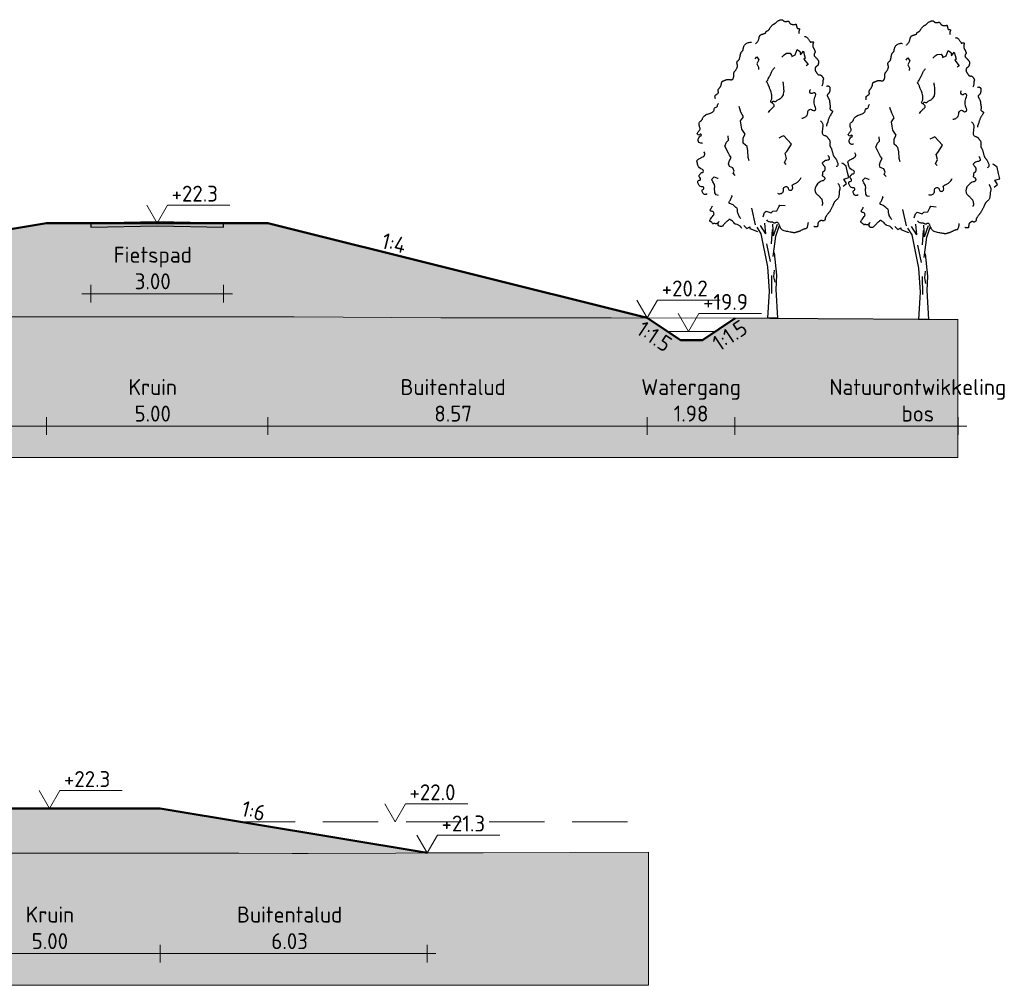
# Model space of a CAD drawing. Header units: metres. Extents: x 161377 to 162521, y 378914 to 379231.
# Tile 71 of 77: x 162094 to 162117, y 379173 to 379195. Entities that reach past the tile are written whole.
import ezdxf

# ---------------------------------------------------------------- set-up
doc = ezdxf.new("R2010")
doc.units = ezdxf.units.M
doc.linetypes.add('DASHED2', pattern=[0.375, 0.25, -0.125])
doc.linetypes.add('HIDDEN', pattern=[9.525, 6.35, -3.175])
for name, color, linetype, lineweight in [('B-WE-GR-MAAIVELD-GD', 253, 'Continuous', 18), ('N-XX-GR-BOOM-SD', 90, 'Continuous', 25), ('N-XX-GW-WATERGANG-GD', 90, 'Continuous', 50), ('X-XX-AL-DETAIL1-GD', 7, 'Continuous', 25), ('X-XX-AL-DETAIL1-O', 7, 'Continuous', 18), ('X-XX-AL-HULPLIJN-O', 7, 'Continuous', 18), ('X-XX-AL-M', 7, 'Continuous', 18), ('X-XX-AL-NAP-M', 7, 'Continuous', 18)]:
    doc.layers.add(name, color=color, linetype=linetype, lineweight=lineweight)
doc.layers.add('N-WE-GW-GROND-A', color=7, linetype='Continuous', lineweight=35, true_color=0xffdf7f)
doc.layers.add('waterspiegel', color=7, linetype='Continuous', lineweight=13, true_color=0x0544ff)
doc.styles.add('RH-NLCS-A', font='NLCS-ISO.ttf')
doc.dimstyles.new('RH-NLCS-IT-A$0', dxfattribs={"dimscale": 0, "dimtxt": 2.5, "dimasz": 2.5, "dimexe": 1, "dimexo": 5, "dimgap": 0.5, "dimtad": 1, "dimzin": 1, "dimdsep": 46, "dimtxsty": 'RH-NLCS-A', "dimcen": 2.5, "dimdle": 1, "dimclrd": 256, "dimclre": 8, "dimclrt": 256, "dimadec": 0, "dimazin": 0, "dimtfac": 1, "dimtmove": 0, "dimatfit": 3, "dimfxl": 1, "dimfxlon": 1, "dimlwd": -1, "dimlwe": 13, "dimarcsym": 1})

# ---------------------------------------------------------------- blocks, each defined once
blk = doc.blocks.new('Peilmaat')
blk.add_lwpolyline([(-0.162, 0.28), (0, 0), (0.162, 0.28), (1.142, 0.28)])
at = {"style": 'RH-NLCS-A'}
blk.add_attdef('NAP', (0.227, 0.337), '', height=0.25, dxfattribs=at)
blk = doc.blocks.new('*D55')
at = {"layer": 'Defpoints', "color": 0, "transparency": 16777216}
for p in [(162094.902, 379190.559), (162082.4, 379188.475), (162094.902, 379185.977)]:
    blk.add_point(p, dxfattribs=at)
at = {"layer": 'X-XX-AL-M', "color": 8, "linetype": 'HIDDEN', "lineweight": 13, "transparency": 16777216}
for p, q in [((162082.4, 379186.177), (162082.4, 379185.777)), ((162094.902, 379186.177), (162094.902, 379185.777))]:
    blk.add_line(p, q, dxfattribs=at)
at = {"layer": 'X-XX-AL-M', "transparency": 16777216}
blk.add_line((162082.2, 379185.977), (162095.102, 379185.977), dxfattribs=at)
at = {"layer": 'X-XX-AL-M', "transparency": 16777216, "insert": (162086.918, 379186.557), "char_height": 0.36, "attachment_point": 5, "style": 'RH-NLCS-A'}
blk.add_mtext('Binnentalud  \\P12.50', dxfattribs=at)
blk = doc.blocks.new('_None')
blk = doc.blocks.new('*D56')
at = {"layer": 'Defpoints', "color": 0, "transparency": 16777216}
for p in [(162094.902, 379190.559), (162099.902, 379190.559), (162099.902, 379185.977)]:
    blk.add_point(p, dxfattribs=at)
at = {"layer": 'X-XX-AL-M', "color": 8, "linetype": 'HIDDEN', "lineweight": 13, "transparency": 16777216}
for p, q in [((162094.902, 379186.177), (162094.902, 379185.777)), ((162099.902, 379186.177), (162099.902, 379185.777))]:
    blk.add_line(p, q, dxfattribs=at)
at = {"layer": 'X-XX-AL-M', "transparency": 16777216}
blk.add_line((162094.702, 379185.977), (162100.102, 379185.977), dxfattribs=at)
at = {"layer": 'X-XX-AL-M', "transparency": 16777216, "insert": (162097.302, 379186.557), "char_height": 0.36, "attachment_point": 5, "style": 'RH-NLCS-A'}
blk.add_mtext('Kruin\\P5.00', dxfattribs=at)
blk = doc.blocks.new('*D57')
at = {"layer": 'Defpoints', "color": 0, "transparency": 16777216}
for p in [(162099.902, 379190.559), (162108.468, 379188.418), (162108.468, 379185.977)]:
    blk.add_point(p, dxfattribs=at)
at = {"layer": 'X-XX-AL-M', "color": 8, "linetype": 'HIDDEN', "lineweight": 13, "transparency": 16777216}
for p, q in [((162099.902, 379186.177), (162099.902, 379185.777)), ((162108.468, 379186.177), (162108.468, 379185.777))]:
    blk.add_line(p, q, dxfattribs=at)
at = {"layer": 'X-XX-AL-M', "transparency": 16777216}
blk.add_line((162099.702, 379185.977), (162108.668, 379185.977), dxfattribs=at)
at = {"layer": 'X-XX-AL-M', "transparency": 16777216, "insert": (162104.085, 379186.557), "char_height": 0.36, "attachment_point": 5, "style": 'RH-NLCS-A'}
blk.add_mtext('Buitentalud  \\P8.57', dxfattribs=at)
blk = doc.blocks.new('*D58')
at = {"layer": 'Defpoints', "color": 0, "transparency": 16777216}
for p in [(162108.468, 379188.418), (162110.448, 379188.41), (162110.448, 379185.977)]:
    blk.add_point(p, dxfattribs=at)
at = {"layer": 'X-XX-AL-M', "color": 8, "linetype": 'HIDDEN', "lineweight": 13, "transparency": 16777216}
for p, q in [((162108.468, 379186.177), (162108.468, 379185.777)), ((162110.448, 379186.177), (162110.448, 379185.777))]:
    blk.add_line(p, q, dxfattribs=at)
at = {"layer": 'X-XX-AL-M', "transparency": 16777216}
blk.add_line((162108.268, 379185.977), (162110.648, 379185.977), dxfattribs=at)
at = {"layer": 'X-XX-AL-M', "transparency": 16777216, "insert": (162109.458, 379186.557), "char_height": 0.36, "attachment_point": 5, "style": 'RH-NLCS-A'}
blk.add_mtext('Watergang\\P1.98', dxfattribs=at)
blk = doc.blocks.new('*D60')
at = {"layer": 'Defpoints', "color": 0, "transparency": 16777216}
for p in [(162110.448, 379188.41), (162115.487, 379188.382), (162115.487, 379185.977)]:
    blk.add_point(p, dxfattribs=at)
at = {"layer": 'X-XX-AL-M', "color": 8, "linetype": 'HIDDEN', "lineweight": 13, "transparency": 16777216}
for p, q in [((162110.448, 379186.177), (162110.448, 379185.777)), ((162115.487, 379186.177), (162115.487, 379185.777))]:
    blk.add_line(p, q, dxfattribs=at)
at = {"layer": 'X-XX-AL-M', "transparency": 16777216}
blk.add_line((162110.248, 379185.977), (162115.687, 379185.977), dxfattribs=at)
at = {"layer": 'X-XX-AL-M', "transparency": 16777216, "insert": (162114.578, 379186.557), "char_height": 0.36, "attachment_point": 5, "style": 'RH-NLCS-A'}
blk.add_mtext('Natuurontwikkeling\\Pbos ', dxfattribs=at)
blk = doc.blocks.new('SGR-BOOM_S01_I_ZIJ-D')
for p, q in [((-0.078, 3.821), (-0.325, 4.198)), ((-0.078, 3.821), (-0.118, 4.301)), ((0.263, 3.725), (0.24, 4.255)), ((0.263, 3.725), (0.447, 4.244)), ((0.381, 3.711), (0.528, 4.163)), ((-0.048, 3.356), (0.113, 2.572)), ((0.171, 1.937), (0.182, 1.119)), ((0.297, 2.179), (0.263, 1.868)), ((0.263, 1.868), (0.321, 1.626)), ((0.445, 0), (0, 0))]:
    blk.add_line(p, q)
for points in [[(-0.55, 12.392), (-0.544, 12.397), (-0.533, 12.407), (-0.517, 12.422), (-0.499, 12.441), (-0.479, 12.463), (-0.459, 12.486), (-0.44, 12.511), (-0.423, 12.536), (-0.411, 12.56), (-0.402, 12.583), (-0.395, 12.606), (-0.39, 12.627), (-0.386, 12.648), (-0.383, 12.668), (-0.38, 12.687), (-0.375, 12.706), (-0.369, 12.723), (-0.362, 12.74), (-0.353, 12.755), (-0.344, 12.769), (-0.334, 12.782), (-0.324, 12.793), (-0.314, 12.803), (-0.304, 12.81), (-0.294, 12.816), (-0.285, 12.821), (-0.276, 12.824), (-0.267, 12.826), (-0.257, 12.828), (-0.247, 12.83), (-0.235, 12.832), (-0.223, 12.835), (-0.209, 12.839), (-0.194, 12.844), (-0.179, 12.85), (-0.163, 12.856), (-0.148, 12.862), (-0.133, 12.868), (-0.12, 12.874), (-0.109, 12.879), (-0.1, 12.884), (-0.093, 12.889), (-0.088, 12.893), (-0.084, 12.896), (-0.082, 12.9), (-0.081, 12.903), (-0.08, 12.907), (-0.081, 12.911), (-0.082, 12.915), (-0.082, 12.92), (-0.083, 12.924), (-0.083, 12.93), (-0.082, 12.935), (-0.079, 12.941), (-0.074, 12.946), (-0.067, 12.952), (-0.057, 12.958), (-0.045, 12.965), (-0.032, 12.971), (-0.018, 12.979), (-0.003, 12.986), (0.012, 12.995), (0.027, 13.004), (0.04, 13.014), (0.052, 13.025), (0.063, 13.037), (0.072, 13.05), (0.081, 13.063), (0.09, 13.078), (0.1, 13.094), (0.11, 13.11), (0.121, 13.128), (0.134, 13.146), (0.148, 13.164), (0.162, 13.183), (0.177, 13.201), (0.193, 13.218), (0.208, 13.234), (0.223, 13.249), (0.238, 13.261), (0.252, 13.27), (0.265, 13.278), (0.277, 13.284), (0.289, 13.29), (0.301, 13.295), (0.312, 13.3), (0.323, 13.306), (0.335, 13.314), (0.347, 13.323), (0.359, 13.334), (0.372, 13.347), (0.386, 13.361), (0.401, 13.375), (0.417, 13.389), (0.435, 13.404), (0.454, 13.418), (0.474, 13.432), (0.496, 13.444), (0.519, 13.456), (0.542, 13.466), (0.564, 13.475), (0.586, 13.482), (0.606, 13.486), (0.624, 13.488), (0.64, 13.488), (0.654, 13.486), (0.665, 13.481), (0.676, 13.476), (0.685, 13.469), (0.694, 13.461), (0.702, 13.453), (0.711, 13.445), (0.719, 13.438), (0.728, 13.431), (0.738, 13.424), (0.747, 13.419), (0.758, 13.414), (0.768, 13.41), (0.779, 13.406), (0.79, 13.404), (0.802, 13.404), (0.813, 13.404), (0.825, 13.405), (0.837, 13.406), (0.849, 13.408), (0.862, 13.41), (0.873, 13.413), (0.885, 13.415), (0.897, 13.417), (0.908, 13.419), (0.918, 13.419), (0.928, 13.419), (0.938, 13.418), (0.947, 13.415), (0.955, 13.41), (0.962, 13.404), (0.968, 13.395), (0.974, 13.385), (0.98, 13.373), (0.986, 13.361), (0.993, 13.348), (1.002, 13.335), (1.012, 13.323), (1.025, 13.311), (1.04, 13.301), (1.057, 13.292), (1.076, 13.285), (1.096, 13.279), (1.117, 13.274), (1.138, 13.27), (1.158, 13.268), (1.176, 13.267), (1.194, 13.267), (1.209, 13.269), (1.223, 13.271), (1.236, 13.273), (1.247, 13.276), (1.256, 13.278), (1.264, 13.281), (1.271, 13.282), (1.276, 13.283), (1.28, 13.283), (1.284, 13.281), (1.287, 13.278), (1.289, 13.274), (1.291, 13.268), (1.293, 13.261), (1.296, 13.252), (1.299, 13.241), (1.302, 13.229), (1.305, 13.216), (1.309, 13.202), (1.312, 13.188), (1.316, 13.174), (1.319, 13.161), (1.322, 13.149), (1.325, 13.138), (1.327, 13.128), (1.329, 13.12), (1.332, 13.113), (1.335, 13.108), (1.34, 13.103), (1.345, 13.099), (1.352, 13.096), (1.36, 13.094), (1.37, 13.093), (1.38, 13.092), (1.391, 13.091), (1.402, 13.089), (1.412, 13.088), (1.421, 13.085), (1.428, 13.082), (1.434, 13.077), (1.438, 13.071), (1.44, 13.065), (1.441, 13.056), (1.44, 13.047), (1.438, 13.037), (1.435, 13.025), (1.43, 13.012), (1.425, 12.998), (1.42, 12.983), (1.416, 12.967), (1.413, 12.95), (1.412, 12.932), (1.414, 12.912), (1.419, 12.891), (1.429, 12.869)], [(-2.358, 9.917), (-2.367, 9.96), (-2.372, 9.995), (-2.374, 10.021), (-2.372, 10.041), (-2.367, 10.057), (-2.36, 10.068), (-2.35, 10.077), (-2.339, 10.086), (-2.326, 10.094), (-2.313, 10.103), (-2.299, 10.113), (-2.284, 10.122), (-2.27, 10.132), (-2.257, 10.141), (-2.246, 10.151), (-2.236, 10.161), (-2.229, 10.17), (-2.224, 10.18), (-2.22, 10.189), (-2.219, 10.199), (-2.218, 10.208), (-2.219, 10.218), (-2.22, 10.227), (-2.222, 10.237), (-2.225, 10.247), (-2.227, 10.258), (-2.229, 10.268), (-2.231, 10.279), (-2.231, 10.291), (-2.23, 10.302), (-2.228, 10.314), (-2.224, 10.327), (-2.218, 10.34), (-2.21, 10.353), (-2.201, 10.367), (-2.191, 10.381), (-2.18, 10.396), (-2.168, 10.411), (-2.157, 10.426), (-2.146, 10.442), (-2.135, 10.458), (-2.126, 10.474), (-2.117, 10.491), (-2.109, 10.507), (-2.102, 10.523), (-2.095, 10.538), (-2.09, 10.553), (-2.085, 10.566), (-2.082, 10.578), (-2.079, 10.59), (-2.077, 10.6), (-2.076, 10.61), (-2.075, 10.619), (-2.074, 10.627), (-2.073, 10.636), (-2.072, 10.644), (-2.07, 10.652), (-2.069, 10.661), (-2.066, 10.669), (-2.062, 10.677), (-2.057, 10.685), (-2.051, 10.693), (-2.043, 10.7), (-2.033, 10.707), (-2.021, 10.714), (-2.007, 10.72), (-1.992, 10.726), (-1.976, 10.732), (-1.959, 10.738), (-1.942, 10.743), (-1.926, 10.749), (-1.91, 10.755), (-1.895, 10.761), (-1.882, 10.767), (-1.868, 10.773), (-1.856, 10.779), (-1.843, 10.784), (-1.831, 10.788), (-1.818, 10.791), (-1.806, 10.793), (-1.792, 10.793), (-1.778, 10.792), (-1.764, 10.791), (-1.75, 10.788), (-1.735, 10.786), (-1.72, 10.783), (-1.704, 10.781), (-1.689, 10.779), (-1.674, 10.778), (-1.658, 10.777), (-1.643, 10.777), (-1.629, 10.778), (-1.616, 10.78), (-1.604, 10.783), (-1.593, 10.786), (-1.583, 10.79), (-1.575, 10.795), (-1.569, 10.8), (-1.564, 10.806), (-1.56, 10.813), (-1.557, 10.821), (-1.554, 10.829), (-1.551, 10.838), (-1.548, 10.848), (-1.544, 10.858), (-1.54, 10.869), (-1.536, 10.88), (-1.533, 10.893), (-1.529, 10.905), (-1.526, 10.919), (-1.523, 10.933), (-1.521, 10.947), (-1.519, 10.962), (-1.518, 10.977), (-1.518, 10.992), (-1.518, 11.007), (-1.518, 11.022), (-1.518, 11.037), (-1.518, 11.051), (-1.518, 11.064), (-1.517, 11.076), (-1.516, 11.087), (-1.514, 11.097), (-1.511, 11.106), (-1.508, 11.115), (-1.505, 11.123), (-1.501, 11.13), (-1.497, 11.137), (-1.492, 11.144), (-1.487, 11.15), (-1.481, 11.157), (-1.475, 11.165), (-1.467, 11.174), (-1.459, 11.184), (-1.45, 11.196), (-1.44, 11.21), (-1.428, 11.227), (-1.416, 11.246), (-1.404, 11.267), (-1.392, 11.288), (-1.381, 11.311), (-1.372, 11.333), (-1.364, 11.356), (-1.36, 11.377), (-1.357, 11.398), (-1.358, 11.417), (-1.36, 11.436), (-1.364, 11.453), (-1.368, 11.47), (-1.373, 11.486), (-1.377, 11.502), (-1.38, 11.517), (-1.382, 11.531), (-1.383, 11.546), (-1.382, 11.559), (-1.38, 11.572), (-1.376, 11.584), (-1.372, 11.595), (-1.366, 11.606), (-1.36, 11.615), (-1.353, 11.622), (-1.345, 11.629), (-1.337, 11.636), (-1.328, 11.642), (-1.319, 11.648), (-1.311, 11.655), (-1.302, 11.663), (-1.294, 11.672), (-1.286, 11.683), (-1.279, 11.695), (-1.273, 11.709), (-1.267, 11.725), (-1.261, 11.741), (-1.256, 11.759), (-1.251, 11.778), (-1.246, 11.798), (-1.242, 11.819), (-1.238, 11.84), (-1.234, 11.862), (-1.23, 11.884), (-1.226, 11.906), (-1.222, 11.926), (-1.217, 11.946), (-1.212, 11.964), (-1.206, 11.98), (-1.199, 11.995), (-1.192, 12.008), (-1.185, 12.02), (-1.177, 12.031), (-1.17, 12.04), (-1.162, 12.049), (-1.154, 12.057), (-1.147, 12.064), (-1.14, 12.071), (-1.133, 12.077), (-1.127, 12.084), (-1.121, 12.09), (-1.116, 12.097), (-1.112, 12.104), (-1.109, 12.111), (-1.106, 12.119), (-1.104, 12.129), (-1.103, 12.139), (-1.102, 12.151), (-1.1, 12.164), (-1.098, 12.18), (-1.094, 12.197), (-1.09, 12.217), (-1.084, 12.239), (-1.076, 12.263), (-1.066, 12.288), (-1.054, 12.313), (-1.038, 12.339), (-1.018, 12.363), (-0.995, 12.387), (-0.967, 12.408), (-0.934, 12.426), (-0.899, 12.441), (-0.862, 12.453), (-0.826, 12.462), (-0.792, 12.468), (-0.762, 12.469), (-0.738, 12.467), (-0.721, 12.46)], [(1.665, 12.717), (1.679, 12.722), (1.693, 12.725), (1.707, 12.725), (1.721, 12.723), (1.736, 12.718), (1.75, 12.709), (1.766, 12.698), (1.782, 12.683), (1.799, 12.665), (1.817, 12.645), (1.834, 12.623), (1.852, 12.601), (1.868, 12.579), (1.883, 12.557), (1.896, 12.538), (1.907, 12.521), (1.916, 12.508), (1.921, 12.498), (1.925, 12.49), (1.927, 12.485), (1.928, 12.482), (1.927, 12.48), (1.927, 12.479), (1.926, 12.478), (1.925, 12.478), (1.925, 12.478), (1.925, 12.478), (1.927, 12.478), (1.93, 12.479), (1.934, 12.479), (1.941, 12.48), (1.95, 12.481), (1.961, 12.483), (1.974, 12.484), (1.988, 12.486), (2.002, 12.488), (2.017, 12.489), (2.03, 12.489), (2.042, 12.489), (2.053, 12.488), (2.06, 12.486), (2.065, 12.483), (2.068, 12.479), (2.069, 12.474), (2.069, 12.468), (2.068, 12.462), (2.065, 12.454), (2.063, 12.446), (2.06, 12.437), (2.057, 12.428), (2.054, 12.418), (2.052, 12.407), (2.049, 12.396), (2.047, 12.384), (2.045, 12.371), (2.044, 12.358), (2.043, 12.344), (2.043, 12.331), (2.043, 12.317), (2.044, 12.303), (2.045, 12.289), (2.046, 12.276), (2.049, 12.264), (2.051, 12.253), (2.054, 12.242), (2.058, 12.233), (2.061, 12.225), (2.065, 12.218), (2.069, 12.211), (2.073, 12.205), (2.076, 12.2), (2.08, 12.195), (2.083, 12.191), (2.086, 12.187), (2.089, 12.183), (2.092, 12.179), (2.096, 12.174), (2.099, 12.168), (2.103, 12.161), (2.107, 12.152), (2.112, 12.141), (2.117, 12.13), (2.122, 12.117), (2.127, 12.104), (2.132, 12.091), (2.137, 12.078), (2.142, 12.067), (2.145, 12.057), (2.148, 12.048), (2.151, 12.041), (2.152, 12.036), (2.152, 12.031), (2.152, 12.026), (2.15, 12.02), (2.147, 12.015), (2.143, 12.008), (2.138, 11.999), (2.131, 11.99), (2.125, 11.979), (2.118, 11.967), (2.112, 11.955), (2.106, 11.942), (2.102, 11.93), (2.099, 11.917), (2.098, 11.905), (2.1, 11.893), (2.102, 11.881), (2.107, 11.869), (2.112, 11.858), (2.119, 11.847), (2.126, 11.837), (2.134, 11.827), (2.143, 11.817), (2.152, 11.807), (2.162, 11.797), (2.171, 11.787), (2.181, 11.778), (2.191, 11.768), (2.201, 11.758), (2.21, 11.748), (2.219, 11.738), (2.228, 11.727), (2.237, 11.717), (2.245, 11.706), (2.253, 11.696), (2.26, 11.685), (2.267, 11.675), (2.274, 11.666), (2.28, 11.657), (2.285, 11.648), (2.29, 11.639), (2.295, 11.631), (2.298, 11.623), (2.301, 11.615), (2.304, 11.608), (2.305, 11.601), (2.306, 11.594), (2.306, 11.587), (2.306, 11.579), (2.305, 11.572), (2.303, 11.564), (2.302, 11.555), (2.3, 11.546), (2.298, 11.536), (2.296, 11.525), (2.294, 11.514), (2.292, 11.501), (2.29, 11.489), (2.287, 11.477), (2.283, 11.465), (2.279, 11.453), (2.275, 11.442), (2.269, 11.432), (2.263, 11.424), (2.256, 11.416), (2.249, 11.408), (2.242, 11.402), (2.235, 11.396), (2.229, 11.391), (2.223, 11.386), (2.217, 11.381), (2.212, 11.377), (2.208, 11.373), (2.203, 11.37), (2.199, 11.366), (2.195, 11.362), (2.19, 11.359), (2.186, 11.355), (2.18, 11.351), (2.175, 11.347), (2.169, 11.342), (2.163, 11.337), (2.158, 11.33), (2.153, 11.323), (2.149, 11.314), (2.146, 11.303), (2.144, 11.291), (2.143, 11.277), (2.143, 11.263), (2.144, 11.248), (2.146, 11.233), (2.148, 11.219), (2.151, 11.206), (2.154, 11.194), (2.158, 11.183), (2.162, 11.174), (2.166, 11.166), (2.171, 11.158), (2.177, 11.15), (2.184, 11.141), (2.191, 11.131), (2.2, 11.12), (2.209, 11.107), (2.219, 11.092), (2.23, 11.076), (2.241, 11.06), (2.253, 11.045), (2.264, 11.031), (2.275, 11.018), (2.286, 11.008), (2.296, 11), (2.305, 10.995), (2.314, 10.992), (2.323, 10.99), (2.332, 10.99), (2.34, 10.991), (2.348, 10.992), (2.357, 10.993), (2.365, 10.993), (2.374, 10.993), (2.383, 10.992), (2.392, 10.989), (2.401, 10.986), (2.411, 10.981), (2.422, 10.974), (2.433, 10.965), (2.444, 10.954), (2.455, 10.941), (2.467, 10.927), (2.478, 10.912), (2.488, 10.897), (2.498, 10.883), (2.506, 10.869), (2.512, 10.856), (2.517, 10.844), (2.52, 10.834), (2.522, 10.825), (2.522, 10.816), (2.521, 10.808), (2.52, 10.801), (2.517, 10.792), (2.515, 10.784), (2.512, 10.775), (2.509, 10.764), (2.506, 10.753), (2.503, 10.741), (2.501, 10.728), (2.498, 10.715), (2.497, 10.7), (2.496, 10.684), (2.495, 10.667), (2.495, 10.648), (2.494, 10.628), (2.491, 10.606), (2.486, 10.581), (2.478, 10.555), (2.467, 10.525), (2.451, 10.492)], [(2.669, 10.49), (2.686, 10.492), (2.701, 10.494), (2.713, 10.495), (2.723, 10.496), (2.731, 10.495), (2.739, 10.494), (2.746, 10.492), (2.753, 10.488), (2.761, 10.484), (2.77, 10.478), (2.778, 10.471), (2.787, 10.463), (2.795, 10.454), (2.802, 10.445), (2.808, 10.435), (2.813, 10.424), (2.816, 10.413), (2.818, 10.401), (2.819, 10.389), (2.819, 10.377), (2.818, 10.363), (2.816, 10.349), (2.814, 10.334), (2.812, 10.318), (2.81, 10.301), (2.808, 10.284), (2.805, 10.266), (2.802, 10.248), (2.798, 10.231), (2.793, 10.214), (2.786, 10.198), (2.779, 10.182), (2.77, 10.169), (2.759, 10.156), (2.748, 10.145), (2.737, 10.134), (2.726, 10.124), (2.716, 10.115), (2.707, 10.107), (2.7, 10.098), (2.694, 10.09), (2.691, 10.082), (2.69, 10.073), (2.691, 10.064), (2.693, 10.054), (2.697, 10.044), (2.702, 10.032), (2.708, 10.019), (2.716, 10.004), (2.725, 9.989), (2.734, 9.972), (2.743, 9.955), (2.752, 9.938), (2.761, 9.921), (2.77, 9.904), (2.777, 9.888), (2.783, 9.873), (2.788, 9.859), (2.792, 9.845), (2.795, 9.832), (2.798, 9.819), (2.8, 9.806), (2.801, 9.793), (2.803, 9.78), (2.804, 9.766), (2.805, 9.751), (2.806, 9.736), (2.808, 9.721), (2.809, 9.705), (2.811, 9.689), (2.813, 9.674), (2.816, 9.658), (2.819, 9.642), (2.822, 9.626), (2.825, 9.611), (2.827, 9.596), (2.83, 9.581), (2.831, 9.566), (2.831, 9.552), (2.83, 9.538), (2.828, 9.525), (2.825, 9.512), (2.821, 9.5), (2.818, 9.488), (2.815, 9.476), (2.814, 9.465), (2.816, 9.455), (2.82, 9.445), (2.827, 9.435), (2.837, 9.426), (2.849, 9.417), (2.862, 9.408), (2.875, 9.4), (2.888, 9.393), (2.9, 9.386), (2.91, 9.379), (2.918, 9.373), (2.924, 9.367), (2.928, 9.361), (2.93, 9.356), (2.931, 9.351), (2.931, 9.345), (2.93, 9.34), (2.929, 9.334), (2.928, 9.328), (2.926, 9.321), (2.924, 9.313), (2.92, 9.304), (2.916, 9.293), (2.91, 9.28), (2.902, 9.265), (2.892, 9.248), (2.879, 9.228), (2.865, 9.206), (2.85, 9.181), (2.834, 9.156), (2.818, 9.128), (2.802, 9.1), (2.787, 9.072), (2.774, 9.044), (2.762, 9.016), (2.752, 8.989), (2.744, 8.962), (2.736, 8.936), (2.729, 8.911), (2.723, 8.886), (2.716, 8.862), (2.708, 8.839), (2.7, 8.818), (2.692, 8.797), (2.683, 8.777), (2.675, 8.757), (2.669, 8.738), (2.664, 8.72), (2.661, 8.701), (2.661, 8.683)], [(2.395, 8.917), (2.446, 8.862), (2.477, 8.799), (2.491, 8.731), (2.493, 8.66), (2.487, 8.589), (2.477, 8.521), (2.468, 8.459), (2.463, 8.405), (2.467, 8.363), (2.479, 8.33), (2.496, 8.305), (2.518, 8.286), (2.543, 8.273), (2.569, 8.263), (2.595, 8.254), (2.618, 8.246), (2.639, 8.236), (2.657, 8.225), (2.672, 8.213), (2.686, 8.2), (2.698, 8.186), (2.71, 8.171), (2.721, 8.156), (2.732, 8.141), (2.744, 8.126), (2.756, 8.111), (2.769, 8.095), (2.781, 8.078), (2.792, 8.06), (2.801, 8.041), (2.809, 8.02), (2.815, 7.997), (2.818, 7.972), (2.82, 7.945), (2.82, 7.918), (2.819, 7.89), (2.817, 7.864), (2.816, 7.838), (2.816, 7.815), (2.817, 7.795), (2.82, 7.779), (2.825, 7.765), (2.831, 7.753), (2.838, 7.741), (2.847, 7.73), (2.855, 7.717), (2.865, 7.703), (2.874, 7.685), (2.883, 7.664), (2.892, 7.639), (2.901, 7.611), (2.909, 7.582), (2.917, 7.552), (2.925, 7.522), (2.933, 7.492), (2.941, 7.464), (2.948, 7.437), (2.955, 7.412), (2.962, 7.39), (2.969, 7.369), (2.976, 7.35), (2.983, 7.333), (2.99, 7.318), (2.997, 7.305), (3.005, 7.293), (3.012, 7.283), (3.021, 7.273), (3.029, 7.265), (3.037, 7.256), (3.046, 7.247), (3.055, 7.238), (3.064, 7.227), (3.073, 7.216), (3.082, 7.202), (3.091, 7.187), (3.101, 7.17), (3.111, 7.15), (3.122, 7.127), (3.133, 7.102), (3.146, 7.073), (3.158, 7.041), (3.169, 7.007), (3.177, 6.972), (3.18, 6.939), (3.175, 6.909), (3.16, 6.883), (3.134, 6.863), (3.094, 6.851)], [(3.18, 6.092), (3.213, 6.037), (3.236, 5.99), (3.252, 5.95), (3.261, 5.916), (3.265, 5.886), (3.265, 5.861), (3.262, 5.838), (3.258, 5.817), (3.254, 5.796), (3.25, 5.776), (3.245, 5.756), (3.241, 5.736), (3.238, 5.715), (3.235, 5.694), (3.232, 5.673), (3.23, 5.65), (3.229, 5.627), (3.228, 5.603), (3.227, 5.578), (3.225, 5.552), (3.222, 5.527), (3.217, 5.502), (3.21, 5.477), (3.2, 5.453), (3.188, 5.43), (3.173, 5.408), (3.156, 5.387), (3.138, 5.367), (3.119, 5.349), (3.101, 5.332), (3.084, 5.316), (3.068, 5.301), (3.054, 5.288), (3.042, 5.276), (3.032, 5.265), (3.023, 5.254), (3.015, 5.243), (3.008, 5.232), (3.002, 5.22), (2.995, 5.208), (2.989, 5.194), (2.983, 5.178), (2.977, 5.162), (2.97, 5.144), (2.963, 5.124), (2.954, 5.103), (2.945, 5.08), (2.934, 5.055), (2.922, 5.029), (2.908, 5.001), (2.894, 4.973), (2.879, 4.945), (2.864, 4.918), (2.849, 4.891), (2.834, 4.866), (2.82, 4.844), (2.807, 4.823), (2.795, 4.806), (2.782, 4.79), (2.771, 4.775), (2.759, 4.76), (2.747, 4.746), (2.735, 4.73), (2.722, 4.714), (2.708, 4.696), (2.694, 4.677), (2.68, 4.657), (2.666, 4.637), (2.653, 4.617), (2.641, 4.598), (2.63, 4.581), (2.621, 4.565), (2.614, 4.551), (2.608, 4.54), (2.605, 4.53), (2.602, 4.521), (2.6, 4.513), (2.599, 4.506), (2.599, 4.499), (2.599, 4.492), (2.598, 4.484), (2.598, 4.476), (2.596, 4.468), (2.595, 4.46), (2.592, 4.452), (2.588, 4.444), (2.583, 4.436), (2.576, 4.428), (2.568, 4.421), (2.558, 4.414), (2.548, 4.409), (2.537, 4.404), (2.525, 4.4), (2.514, 4.397), (2.503, 4.396), (2.493, 4.396), (2.484, 4.399), (2.476, 4.402), (2.469, 4.406), (2.461, 4.41), (2.453, 4.414), (2.444, 4.416), (2.433, 4.417), (2.421, 4.416), (2.408, 4.413), (2.392, 4.407), (2.376, 4.399), (2.36, 4.39), (2.343, 4.38), (2.328, 4.37), (2.315, 4.359), (2.303, 4.348), (2.294, 4.337), (2.288, 4.327), (2.283, 4.318), (2.28, 4.308), (2.278, 4.299), (2.277, 4.29), (2.276, 4.28), (2.275, 4.27), (2.274, 4.26), (2.272, 4.25), (2.27, 4.239), (2.268, 4.228), (2.266, 4.217), (2.264, 4.207), (2.263, 4.196), (2.262, 4.186), (2.262, 4.176), (2.263, 4.167), (2.262, 4.158), (2.261, 4.151), (2.258, 4.144), (2.253, 4.138), (2.245, 4.133), (2.233, 4.129), (2.218, 4.127), (2.199, 4.127), (2.179, 4.127), (2.158, 4.129), (2.138, 4.132), (2.12, 4.137), (2.105, 4.142), (2.094, 4.149)], [(1.828, 4.321), (1.827, 4.311), (1.824, 4.291), (1.819, 4.265), (1.813, 4.234), (1.806, 4.201), (1.799, 4.167), (1.79, 4.135), (1.782, 4.108), (1.773, 4.085), (1.764, 4.068), (1.755, 4.056), (1.745, 4.048), (1.736, 4.042), (1.727, 4.039), (1.718, 4.038), (1.709, 4.037), (1.7, 4.037), (1.691, 4.036), (1.681, 4.035), (1.671, 4.033), (1.659, 4.03), (1.647, 4.027), (1.632, 4.021), (1.615, 4.014), (1.596, 4.006), (1.576, 3.995), (1.554, 3.984), (1.531, 3.973), (1.509, 3.961), (1.487, 3.95), (1.466, 3.94), (1.448, 3.931), (1.431, 3.924), (1.416, 3.918), (1.403, 3.913), (1.391, 3.91), (1.379, 3.907), (1.366, 3.904), (1.354, 3.901), (1.34, 3.897), (1.325, 3.893), (1.308, 3.888), (1.291, 3.883), (1.274, 3.878), (1.258, 3.873), (1.243, 3.869), (1.229, 3.865), (1.217, 3.863), (1.208, 3.861), (1.2, 3.861), (1.192, 3.862), (1.182, 3.864), (1.17, 3.867), (1.152, 3.871), (1.129, 3.876), (1.098, 3.882), (1.059, 3.888), (1.014, 3.895), (0.963, 3.904), (0.91, 3.913), (0.857, 3.925), (0.805, 3.937), (0.756, 3.951), (0.713, 3.968), (0.677, 3.986), (0.648, 4.006), (0.625, 4.027), (0.606, 4.051), (0.59, 4.075), (0.577, 4.101), (0.565, 4.128), (0.554, 4.156), (0.542, 4.184), (0.53, 4.213), (0.517, 4.24), (0.503, 4.265), (0.489, 4.288), (0.475, 4.307), (0.46, 4.322), (0.444, 4.331), (0.428, 4.335), (0.413, 4.334), (0.397, 4.329), (0.381, 4.322), (0.365, 4.314), (0.35, 4.306), (0.336, 4.3), (0.322, 4.297), (0.309, 4.298), (0.297, 4.303), (0.285, 4.31), (0.272, 4.318), (0.258, 4.327), (0.242, 4.335), (0.224, 4.342), (0.204, 4.346), (0.18, 4.347), (0.154, 4.347), (0.126, 4.348), (0.095, 4.352), (0.063, 4.362), (0.029, 4.378), (-0.005, 4.405), (-0.04, 4.444)]]:
    blk.add_lwpolyline(points)
at = {"flags": 128}
for points in [[(0.644, 11.801), (0.745, 11.904), (0.848, 11.968), (1.016, 11.977), (1.079, 11.881), (1.089, 11.824), (1.242, 11.904), (1.339, 12.145), (1.446, 12.073), (1.462, 12.067), (1.476, 12.007), (1.489, 11.903), (1.616, 12.073), (1.652, 11.917), (1.694, 11.753), (1.635, 11.711), (1.832, 11.457), (1.748, 11.397)], [(-0.563, 11.712), (-0.483, 11.813), (-0.399, 11.674), (-0.485, 11.495), (-0.402, 11.346), (-0.416, 11.243)], [(-0.835, 7.119), (-0.882, 7.265), (-0.886, 7.568), (-0.928, 7.764), (-0.997, 7.815), (-1.103, 7.909), (-1.102, 8.15), (-1.009, 8.323), (-1.166, 8.548), (-1.194, 8.729), (-1.223, 8.92), (-1.094, 9.095), (-1.213, 9.313), (-1.289, 9.573)], [(-1.461, 6.451), (-1.557, 6.549), (-1.509, 6.648), (-1.573, 6.798), (-1.726, 6.854), (-1.76, 6.973), (-1.715, 7.123), (-1.647, 7.265), (-1.723, 7.362), (-1.766, 7.453), (-1.922, 7.781), (-1.85, 7.955), (-1.76, 8.048), (-1.779, 8.243)], [(0.835, 6.952), (0.766, 7.032), (0.853, 7.215), (0.789, 7.451), (0.876, 7.531), (1.075, 7.865), (0.73, 8.238), (0.643, 8.206), (0.509, 8.135)], [(3.411, 5.971), (3.562, 6.095), (3.443, 6.285), (3.669, 6.353), (3.616, 6.585), (3.546, 6.869), (3.393, 6.992), (3.356, 7.002)], [(-2.221, 5.549), (-2.326, 5.57), (-2.376, 5.66), (-2.396, 5.894), (-2.374, 5.937), (-2.391, 6.047), (-2.473, 6.17), (-2.511, 6.262), (-2.509, 6.292), (-2.417, 6.396), (-2.265, 6.334), (-2.249, 6.332), (-2.235, 6.319)], [(-0.549, 4.218), (-0.712, 4.969)], [(-0.203, 4.589), (-0.136, 4.773), (-0.057, 4.835), (0.169, 4.763), (0.233, 4.843), (0.417, 4.85), (0.509, 5.032), (0.556, 5.111), (0.793, 5.087)], [(-1.067, 4.195), (-0.93, 4.058), (-0.793, 4.127), (-0.793, 4.058), (-0.449, 3.92)], [(-0.491, 4.121), (-0.303, 3.821), (-0.003, 2.319), (0.072, 1.229), (0, 0)], [(0.185, 3.361), (0.218, 4.013)], [(0.25, 2.798), (0.381, 3.711)], [(0.298, 2.957), (0.411, 1.943), (0.373, 1.304), (0.445, 0)]]:
    blk.add_lwpolyline(points, dxfattribs=at)
for points in [[(0.235, 9.726, -0.158777), (0.165, 9.75, -0.233308), (0.141, 9.797, -0.182007), (0.161, 9.85, 0.155816), (0.187, 9.912, 0.045058), (0.187, 10.085, 0.058787), (0.16, 10.216, 0.004222), (0.129, 10.304, 0.006596), (0.109, 10.36, 0.009627), (0.05, 10.503, 0.01133), (-0.004, 10.623, 0.125022), (-0.034, 10.659, -0.287204), (-0.043, 10.679, -0.13455), (-0.031, 10.704, 0.057474), (0.005, 10.757, 0.001656), (0.058, 10.861, 0.0025), (0.093, 10.931, 0.011837), (0.127, 11.003, -0.006032), (0.191, 11.146, -0.046726), (0.229, 11.211, -0.023647), (0.321, 11.328)], [(0.05, 9.3, -0.032546), (0.11, 9.391, -0.03526), (0.176, 9.466, -0.036525), (0.228, 9.51, 0.039269), (0.275, 9.551, 0.524816), (0.249, 9.687, -0.70157), (0.257, 9.808, -0.246052), (0.318, 9.796, 0.330237), (0.365, 9.793, 0.082831), (0.398, 9.824, -0.081275), (0.431, 9.855, -0.066365), (0.495, 9.887, 0.059917), (0.566, 9.922, 0.076229), (0.665, 10.008, 0.097021), (0.714, 10.098, 0.037062), (0.737, 10.193, 0.045363), (0.743, 10.273, 0.006717), (0.742, 10.312, 0.002377), (0.736, 10.423, 0.020071), (0.725, 10.531, 0.014267), (0.7, 10.682)], [(1.555, 9.036, 0.101914), (1.686, 9.079, 0.107951), (1.783, 9.167, 0.172666), (1.816, 9.281, -0.173792), (1.849, 9.395, -0.48034), (2.033, 9.404, 0.699728), (2.175, 9.46, 0.110664), (2.142, 9.591, -0.110605), (2.109, 9.721, -0.006472), (2.108, 9.787, -0.006512), (2.109, 9.852, -0.111285), (2.142, 9.983, 0.11249), (2.175, 10.112, 0.670162), (2.05, 10.167, -0.598076), (1.914, 10.21, -0.107528), (1.916, 10.279, -0.106959), (1.946, 10.341)], [(-2.932, 7.92, -0.061597), (-2.973, 7.907, -0.068549), (-3.012, 7.905, -0.377768), (-3.134, 8.036, -0.275847), (-3.022, 8.237, -0.028717), (-3.01, 8.242, 0.055672), (-3.004, 8.246, 1.128102), (-3.055, 8.3, -0.467669), (-3.15, 8.3, -0.043926), (-3.173, 8.333, -0.178724), (-3.174, 8.342, -0.071298), (-3.165, 8.369, -0.036842), (-3.137, 8.415, -0.009471), (-3.106, 8.456, 0.010169), (-3.078, 8.494, 0.016396), (-3.049, 8.538, 0.058895), (-3.043, 8.551, 0.22909), (-3.047, 8.585, -0.102618), (-3.074, 8.654, -0.001984), (-3.081, 8.694, -0.00284), (-3.086, 8.722, -0.015692), (-3.092, 8.778, -0.026096), (-3.094, 8.812, -0.123566), (-3.088, 8.834, -0.050335), (-3.057, 8.879, -0.123683), (-3.015, 8.909, 0.160012), (-2.983, 8.935, 0.092044), (-2.976, 8.953, -0.133826), (-2.97, 8.965, -0.078666), (-2.964, 8.97, 0.049691), (-2.954, 8.977, 0.207036), (-2.934, 9.021, -0.156565), (-2.913, 9.081, -0.059527), (-2.844, 9.152, -0.066018), (-2.768, 9.199, -0.00394), (-2.735, 9.213, -0.004619), (-2.707, 9.225, -0.031042), (-2.627, 9.252, 0.02906), (-2.542, 9.28, 0.07887), (-2.486, 9.313, 0.0611), (-2.428, 9.374, 0.147905), (-2.41, 9.424, -0.120561), (-2.392, 9.486, -0.254022), (-2.318, 9.531, 0.34235), (-2.268, 9.575, 0.082724), (-2.267, 9.594, -0.071752), (-2.266, 9.616, -0.11979), (-2.244, 9.668, -0.113391), (-2.199, 9.707)], [(-2.73, 5.619, -0.13726), (-2.808, 5.588, -0.181103), (-2.871, 5.604, -0.101937), (-2.929, 5.665, -0.1217), (-2.95, 5.732, -0.031179), (-2.95, 5.764, -0.041415), (-2.947, 5.788, -0.247446), (-2.917, 5.824, 0.211909), (-2.88, 5.862, 0.57629), (-2.944, 5.94, -0.298213), (-3.091, 6.005, -0.072479), (-3.146, 6.125, -0.144881), (-3.146, 6.191, -0.371124), (-3.083, 6.232, 0.387334), (-3.023, 6.273, 0.34255), (-3.06, 6.356, -0.37139), (-3.092, 6.436, -0.006859), (-3.083, 6.46, -0.038546), (-3.081, 6.464, -0.020688), (-3.072, 6.479, -0.008761), (-3.05, 6.511, -0.042179), (-3.011, 6.554, -0.0657), (-2.981, 6.577, -0.183427), (-2.967, 6.579, 0.107566), (-2.944, 6.579, 0.792646), (-2.941, 6.723, -0.263682), (-3.147, 6.923, -0.032113), (-3.187, 7.102, -0.209176), (-3.18, 7.131, -0.06387), (-3.138, 7.172, -0.039172), (-3.057, 7.224, -0.009014), (-3.007, 7.25, 0.010983), (-2.966, 7.271, 0.028574), (-2.885, 7.322, 0.061489), (-2.852, 7.352, 0.098913), (-2.846, 7.362, 0.028984), (-2.836, 7.4, 0.13267), (-2.84, 7.464, 0.117747), (-2.878, 7.525)], [(2.727, 7.359, -0.041311), (2.751, 7.323, -0.042244), (2.768, 7.283, -0.038238), (2.781, 7.235, -0.058405), (2.783, 7.203, -0.414693), (2.707, 7.135, 0.202416), (2.534, 7.073, 0.021897), (2.473, 7.012, 0.213758), (2.47, 7.003, 0.105271), (2.475, 6.985, 0.031738), (2.51, 6.933, 0.080024), (2.56, 6.886, -0.184988), (2.577, 6.86, -0.029477), (2.579, 6.85, -0.009899), (2.582, 6.82, -0.022999), (2.585, 6.737, -0.042094), (2.58, 6.691, -0.067896), (2.575, 6.674, -0.039856), (2.559, 6.648, -0.245698), (2.526, 6.631, 0.290975), (2.498, 6.613, 0.072692), (2.487, 6.578, 0.050351), (2.485, 6.526, 0.014603), (2.486, 6.514, -0.02061), (2.486, 6.506, -0.157327), (2.482, 6.493, 0.089134), (2.472, 6.47, 0.467738), (2.515, 6.412, -0.358322), (2.578, 6.352, -0.038489), (2.581, 6.305, -0.085044), (2.577, 6.284, -0.064554), (2.566, 6.264, -0.037905), (2.541, 6.234, -0.17292), (2.505, 6.216, 0.077348), (2.42, 6.193, 0.21853), (2.147, 5.88, 0.311295), (2.241, 5.59, 0.013408), (2.271, 5.568, -0.0379), (2.282, 5.56, -0.010602), (2.339, 5.504, -0.026927), (2.36, 5.48, -0.023313), (2.369, 5.467, 0.018302), (2.381, 5.452, 0.109191), (2.408, 5.428, -0.114091), (2.435, 5.405, -0.07496), (2.444, 5.388, -0.022301), (2.463, 5.324, -0.043297), (2.477, 5.23, -0.053082), (2.475, 5.152, -0.073734), (2.469, 5.134, -0.032843), (2.449, 5.096)], [(0.446, 5.644, 0.171526), (0.588, 5.631, 0.171526), (0.707, 5.709, 0.239798), (0.724, 5.804, -0.227236), (0.739, 5.905, -0.666529), (0.937, 5.864, 0.726468), (1.131, 5.84, 0.263269), (1.123, 5.95, -0.359589), (1.131, 6.035, -0.135967), (1.21, 6.08, 0.095213), (1.327, 6.133, 0.060587), (1.436, 6.233, 0.057857), (1.522, 6.362)], [(-1.203, 4.507, -0.072887), (-1.303, 4.649, -0.080286), (-1.35, 4.8, -0.058621), (-1.353, 4.881, 0.116876), (-1.359, 4.922, 0.104083), (-1.391, 4.971, 0.026813), (-1.558, 5.119, 0.129639), (-1.703, 5.182, -0.416389), (-1.736, 5.228, -0.105912), (-1.712, 5.289, 0.043591), (-1.638, 5.426, 0.004224), (-1.607, 5.497, 0.029199), (-1.604, 5.508, 0.213879), (-1.605, 5.518, 0.069343), (-1.624, 5.541)], [(-1.166, 4.055, 0.036784), (-1.192, 4.108, 0.072313), (-1.21, 4.132, 0.068127), (-1.316, 4.208, 0.075473), (-1.426, 4.246, 0.033705), (-1.447, 4.249, -0.057462), (-1.46, 4.251, -0.197945), (-1.493, 4.278, 0.082036), (-1.555, 4.356, 0.052126), (-1.697, 4.459, 0.251473), (-1.736, 4.461, 0.059835), (-1.756, 4.447, 0.010142), (-1.863, 4.354, 0.038399), (-1.963, 4.248, -0.049754), (-2.042, 4.168, -0.415767), (-2.203, 4.183, -0.365967), (-2.201, 4.362, -0.002133), (-2.196, 4.368, -0.07961), (-2.195, 4.368, -0.7436), (-2.195, 4.367, -0.008654), (-2.208, 4.342, -0.121887), (-2.25, 4.296, -0.089292), (-2.327, 4.262, -0.250646), (-2.385, 4.277, 0.317592), (-2.434, 4.284, 0.160208), (-2.446, 4.271, -0.29699), (-2.455, 4.266, -0.277841), (-2.48, 4.283, 0.117864), (-2.523, 4.335, 0.060549), (-2.569, 4.361, -0.10853), (-2.593, 4.379, -0.137156), (-2.604, 4.401, -0.124668), (-2.602, 4.428, -0.068553), (-2.58, 4.473, -0.015893), (-2.457, 4.647, -0.012888), (-2.43, 4.68, 0.027707), (-2.418, 4.696, 0.193486), (-2.416, 4.708, 0.035542), (-2.431, 4.769, 0.359392), (-2.532, 4.832, -0.590523), (-2.583, 4.902, -0.035503), (-2.554, 4.953, 0.029287), (-2.519, 5.015, 0.006452), (-2.506, 5.042, 0.006358), (-2.493, 5.071)]]:
    blk.add_lwpolyline(points, format="xyb")
blk = doc.blocks.new('*D62')
at = {"layer": 'Defpoints', "color": 0, "transparency": 16777216}
for p in [(162092.471, 379177.338), (162097.471, 379177.338), (162097.471, 379174.063)]:
    blk.add_point(p, dxfattribs=at)
at = {"layer": 'X-XX-AL-M', "color": 8, "linetype": 'HIDDEN', "lineweight": 13, "transparency": 16777216}
for p, q in [((162092.471, 379174.263), (162092.471, 379173.863)), ((162097.471, 379174.263), (162097.471, 379173.863))]:
    blk.add_line(p, q, dxfattribs=at)
at = {"layer": 'X-XX-AL-M', "transparency": 16777216}
blk.add_line((162092.271, 379174.063), (162097.671, 379174.063), dxfattribs=at)
at = {"layer": 'X-XX-AL-M', "transparency": 16777216, "insert": (162094.98, 379174.643), "char_height": 0.36, "attachment_point": 5, "style": 'RH-NLCS-A'}
blk.add_mtext('Kruin\\P5.00', dxfattribs=at)
blk = doc.blocks.new('*D63')
at = {"layer": 'Defpoints', "color": 0, "transparency": 16777216}
for p in [(162097.471, 379177.338), (162103.497, 379176.334), (162103.497, 379174.063)]:
    blk.add_point(p, dxfattribs=at)
at = {"layer": 'X-XX-AL-M', "color": 8, "linetype": 'HIDDEN', "lineweight": 13, "transparency": 16777216}
for p, q in [((162097.471, 379174.263), (162097.471, 379173.863)), ((162103.497, 379174.263), (162103.497, 379173.863))]:
    blk.add_line(p, q, dxfattribs=at)
at = {"layer": 'X-XX-AL-M', "transparency": 16777216}
blk.add_line((162097.271, 379174.063), (162103.697, 379174.063), dxfattribs=at)
at = {"layer": 'X-XX-AL-M', "transparency": 16777216, "insert": (162100.393, 379174.643), "char_height": 0.36, "attachment_point": 5, "style": 'RH-NLCS-A'}
blk.add_mtext('Buitentalud  \\P6.03', dxfattribs=at)
blk = doc.blocks.new('*D66')
at = {"layer": 'Defpoints', "color": 0, "transparency": 16777216}
for p in [(162095.902, 379190.559), (162098.902, 379190.559), (162098.902, 379188.965)]:
    blk.add_point(p, dxfattribs=at)
at = {"layer": 'X-XX-AL-M', "color": 8, "linetype": 'HIDDEN', "lineweight": 13, "transparency": 16777216}
for p, q in [((162095.902, 379189.165), (162095.902, 379188.765)), ((162098.902, 379189.165), (162098.902, 379188.765))]:
    blk.add_line(p, q, dxfattribs=at)
at = {"layer": 'X-XX-AL-M', "transparency": 16777216}
blk.add_line((162095.702, 379188.965), (162099.102, 379188.965), dxfattribs=at)
at = {"layer": 'X-XX-AL-M', "transparency": 16777216, "insert": (162097.302, 379189.545), "char_height": 0.36, "attachment_point": 5, "style": 'RH-NLCS-A'}
blk.add_mtext('Fietspad\\P3.00', dxfattribs=at)

msp = doc.modelspace()

# ---------------------------------------------------------------- hatches: boundary and pattern name
at = {"layer": 'N-WE-GW-GROND-A', "transparency": 33554508}
h = msp.add_hatch(color=256, dxfattribs=at)
h.dxf.hatch_style = 1
h.paths.add_polyline_path([(162115.481, 379188.382), (162114.817, 379188.386), (162112.325, 379188.399), (162111.237, 379188.406), (162110.456, 379188.41), (162109.718, 379187.918), (162109.218, 379187.918), (162108.468, 379188.418), (162099.902, 379190.559), (162094.902, 379190.559), (162082.4, 379188.475), (162079.563, 379188.416), (162079.017, 379188.407), (162078.264, 379188.446), (162077.498, 379188.482), (162077.498, 379185.259), (162115.481, 379185.259)])
h = msp.add_hatch(color=256, dxfattribs=at)
h.dxf.hatch_style = 1
h.paths.add_polyline_path([(162108.496, 379176.351), (162106.746, 379176.346), (162103.497, 379176.334), (162097.471, 379177.338), (162092.471, 379177.338), (162088.898, 379176.445), (162088.16, 379175.953), (162087.66, 379175.953), (162086.788, 379176.534), (162085.948, 379176.57), (162085.944, 379176.39), (162084.223, 379176.43), (162082.503, 379176.39), (162082.498, 379176.57), (162077.498, 379176.254), (162077.498, 379173.345), (162108.493, 379173.345)])
at = {"layer": 'X-XX-AL-DETAIL1-GD', "true_color": 0x848484}
h = msp.add_hatch(color=252, dxfattribs=at)
h.dxf.hatch_style = 1
h.paths.add_polyline_path([(162098.902, 379190.559), (162097.402, 379190.589), (162095.902, 379190.559), (162095.908, 379190.469), (162097.404, 379190.499), (162098.9, 379190.469)])

# ---------------------------------------------------------------- linework, layer by layer
at = {"layer": 'B-WE-GR-MAAIVELD-GD', "flags": 128}
for points in [[(162093.337, 379188.442), (162095.295, 379188.44), (162096.917, 379188.442), (162098.094, 379188.442), (162100.497, 379188.439), (162103.81, 379188.421), (162104.077, 379188.42), (162104.271, 379188.42), (162107.657, 379188.421), (162110.448, 379188.41), (162111.237, 379188.406), (162112.325, 379188.399), (162114.817, 379188.386), (162115.487, 379188.382)], [(162077.498, 379176.254), (162082.498, 379176.57), (162084.223, 379176.61), (162085.948, 379176.57), (162088.898, 379176.445), (162092.593, 379176.333), (162094.148, 379176.33), (162099.246, 379176.327), (162100.447, 379176.324), (162100.814, 379176.324), (162106.746, 379176.346), (162108.496, 379176.351)]]:
    msp.add_lwpolyline(points, dxfattribs=at)
at = {"layer": 'N-XX-GW-WATERGANG-GD'}
for points in [[(162082.4, 379188.475), (162094.902, 379190.559), (162099.902, 379190.559), (162108.468, 379188.418)], [(162108.468, 379188.418), (162109.218, 379187.918), (162109.718, 379187.918), (162110.456, 379188.41)], [(162088.898, 379176.445), (162092.471, 379177.338), (162097.471, 379177.338), (162103.497, 379176.334)]]:
    msp.add_lwpolyline(points, dxfattribs=at)
at = {"layer": 'waterspiegel'}
msp.add_line((162108.923, 379188.114), (162110.012, 379188.114), dxfattribs=at)
at = {"layer": 'waterspiegel', "linetype": 'DASHED2', "ltscale": 5}
msp.add_line((162099.271, 379177.038), (162108.497, 379177.038), dxfattribs=at)
at = {"layer": 'X-XX-AL-DETAIL1-GD'}
msp.add_lwpolyline([(162098.902, 379190.559), (162097.402, 379190.589), (162095.902, 379190.559), (162095.908, 379190.469), (162097.404, 379190.499), (162098.9, 379190.469)], close=True, dxfattribs=at)
at = {"layer": 'X-XX-AL-DETAIL1-O'}
msp.add_lwpolyline([(162108.496, 379176.351), (162106.746, 379176.346), (162103.497, 379176.334), (162097.471, 379177.338), (162092.471, 379177.338), (162088.898, 379176.445), (162088.16, 379175.953), (162087.66, 379175.953), (162086.788, 379176.534), (162085.948, 379176.57), (162085.944, 379176.39), (162084.223, 379176.43), (162082.503, 379176.39), (162082.498, 379176.57), (162077.498, 379176.254), (162077.498, 379173.345), (162108.493, 379173.345)], close=True, dxfattribs=at)
at = {"layer": 'X-XX-AL-HULPLIJN-O'}
msp.add_lwpolyline([(162115.481, 379188.386), (162114.817, 379188.389), (162112.325, 379188.402), (162111.237, 379188.41), (162110.456, 379188.413), (162109.718, 379187.921), (162109.218, 379187.921), (162108.468, 379188.421), (162099.902, 379190.563), (162094.902, 379190.563), (162082.4, 379188.479), (162079.563, 379188.42), (162079.017, 379188.41), (162078.264, 379188.45), (162077.498, 379188.486), (162077.498, 379185.263), (162115.481, 379185.263)], close=True, dxfattribs=at)

# ---------------------------------------------------------------- block references
at = {"layer": 'N-XX-GR-BOOM-SD', "xscale": 0.5, "yscale": 0.5, "zscale": 0.5}
for p in [(162111.185, 379188.41), (162114.594, 379188.386)]:
    msp.add_blockref('SGR-BOOM_S01_I_ZIJ-D', p, dxfattribs=at)
at = {"layer": 'waterspiegel', "xscale": 1.44, "yscale": 1.44, "zscale": 1.44}
for p, values in [((162109.403, 379188.114), {'NAP': '+19.9'}), ((162102.773, 379177.039), {'NAP': '+22.0'})]:
    msp.add_blockref('Peilmaat', p, dxfattribs=at).add_auto_attribs(values)
at = {"layer": 'X-XX-AL-NAP-M', "xscale": 1.44, "yscale": 1.44, "zscale": 1.44}
for p, values in [((162097.402, 379190.559), {'NAP': '+22.3'}), ((162108.468, 379188.418), {'NAP': '+20.2'}), ((162094.971, 379177.338), {'NAP': '+22.3'}), ((162103.497, 379176.334), {'NAP': '+21.3'})]:
    msp.add_blockref('Peilmaat', p, dxfattribs=at).add_auto_attribs(values)

# ---------------------------------------------------------------- texts
at = {"layer": 'X-XX-AL-M', "char_height": 0.36, "width": 0.89861, "attachment_point": 1, "style": 'RH-NLCS-A'}
for s, insert, rotation in [('1:4', (162102.532, 379190.348), 345.96), ('1:1.5', (162109.898, 379187.951), 33.69), ('1:1.5', (162108.395, 379188.373), 326.31), ('1:6', (162099.366, 379177.524), 345.96)]:
    msp.add_mtext(s, dxfattribs=dict(at, insert=insert, rotation=rotation))

# ---------------------------------------------------------------- dimensions: what is measured, and where the dimension line sits
at = {"layer": 'X-XX-AL-M'}
for base, p1, p2, text, picture, middle in [((162094.902, 379185.977), (162082.4, 379188.475), (162094.902, 379190.559), 'Binnentalud  \\P<>', '*D55', (162086.918, 379185.977)), ((162099.902, 379185.977), (162094.902, 379190.559), (162099.902, 379190.559), 'Kruin\\P<>', '*D56', (162097.302, 379185.977)), ((162098.902, 379188.965), (162095.902, 379190.559), (162098.902, 379190.559), 'Fietspad\\P<>', '*D66', (162097.302, 379188.965)), ((162108.468, 379185.977), (162099.902, 379190.559), (162108.468, 379188.418), 'Buitentalud  \\P<>', '*D57', (162104.085, 379185.977)), ((162110.448, 379185.977), (162108.468, 379188.418), (162110.448, 379188.41), 'Watergang\\P<>', '*D58', (162109.458, 379185.977)), ((162115.487, 379185.977), (162110.448, 379188.41), (162115.487, 379188.382), 'Natuurontwikkeling\\Pbos ', '*D60', (162114.578, 379185.977)), ((162097.471, 379174.063), (162092.471, 379177.338), (162097.471, 379177.338), 'Kruin\\P<>', '*D62', (162094.98, 379174.063)), ((162103.497, 379174.063), (162097.471, 379177.338), (162103.497, 379176.334), 'Buitentalud  \\P<>', '*D63', (162100.393, 379174.063))]:
    dim = msp.add_linear_dim(base=base, p1=p1, p2=p2, text=text, dimstyle='RH-NLCS-IT-A$0', override={"dimtxt": 1.8, "dimblk1": 'None', "dimblk2": 'None', "dimsah": 1}, dxfattribs=at)
    dim.commit()
    dim.dimension.update_dxf_attribs({"geometry": picture, "text_midpoint": middle, "dimtype": 160})

doc.saveas('drawing.dxf')
